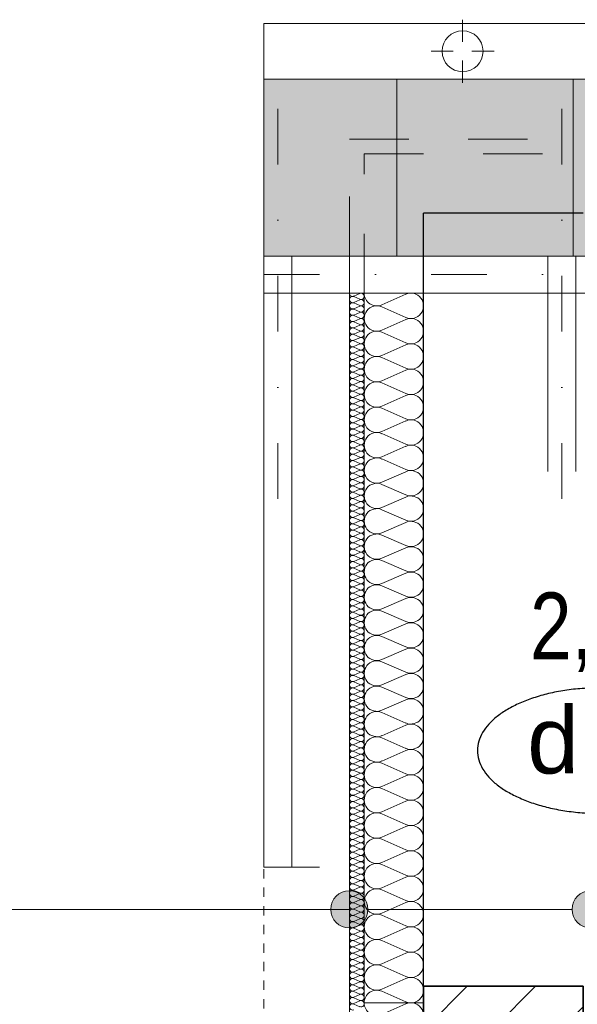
# Model space of a CAD drawing. Extents: x -440864 to -355682, y 13652 to 155872.
# Tile 150 of 179: x -431373 to -429871, y 103126 to 105776. Entities that reach past the tile are written whole.
import ezdxf
from ezdxf.lldxf.tags import DXFTag

# ---------------------------------------------------------------- set-up
doc = ezdxf.new("R2010")
doc.units = 0
doc.header["$MEASUREMENT"] = 0
for name, pattern in [('Dot & Dashed', [450, 150, -150, 0, -150]), ('Hidden Line', [50, 25, -25]), ('Przerywana', [320, 160, -160])]:
    doc.linetypes.add(name, pattern=pattern)
for name, color, linetype in [('#podkład', 252, 'Continuous'), ('Arch ocieplenie', 252, 'Continuous'), ('Arch opisy', 252, 'Continuous'), ('Arch zmurowania', 252, 'Continuous'), ('Inwent Izolacje', 252, 'Continuous'), ('IS_Grafika', 7, 'SOLID'), ('IS_Text_Armatury_Therm', 7, 'Continuous')]:
    doc.layers.add(name, color=color, linetype=linetype)
for name, color, linetype, lineweight in [('Arch dachowki_Nr_Pióra__81', 252, 'Continuous', 9), ('Arch ocieplenie_Nr_Pióra__9', 252, 'Continuous', 13), ('Arch opisy_Nr_Pióra__21', 252, 'Continuous', 9), ('Arch wykończenie_Nr_Pióra__3', 252, 'Continuous', 18), ('arch wypelnienia_Nr_Pióra__2', 252, 'Continuous', 13), ('Arch zmurowania_Nr_Pióra__21', 252, 'Continuous', 9), ('Arch zmurowania_Nr_Pióra__27', 252, 'Continuous', 35), ('INWENT DACH_Nr_Pióra__21', 252, 'Continuous', 9), ('Inwent Izolacje_Nr_Pióra__2', 252, 'Continuous', 13), ('INWENT KONST. DREWNIANA_Nr_Pióra__2', 252, 'Continuous', 13), ('INWENT KONST. DREWNIANA_Nr_Pióra__21', 252, 'Continuous', 9), ('INWENT RURY SPUSTOWE_Nr_Pióra__21', 252, 'Continuous', 9), ('INWENT.ŚCIANY_Nr_Pióra__1', 252, 'Continuous', 25), ('INWENT.ŚCIANY_Nr_Pióra__2', 252, 'Continuous', 13)]:
    doc.layers.add(name, color=color, linetype=linetype, lineweight=lineweight)
doc.styles.get("Standard").update_dxf_attribs({"font": 'arial.ttf', "width": 0.8, "bigfont": 'BIGFONT.SHX'})
tags = doc.linetypes.add('SOLID', pattern=[10, 10, 0]).pattern_tags.tags
tags[6:7] = [DXFTag(74, 4), DXFTag(75, 0), DXFTag(340, '0'), DXFTag(46, 0.0), DXFTag(50, 0.0), DXFTag(44, 0.0), DXFTag(45, 0.0)]
tags[4:5] = [DXFTag(74, 4), DXFTag(75, 0), DXFTag(340, '0'), DXFTag(46, 0.0), DXFTag(50, 0.0), DXFTag(44, 0.0), DXFTag(45, 0.0)]

# ---------------------------------------------------------------- blocks, each defined once
blk = doc.blocks.new('Izolacja cieplna 14_234', base_point=(-430484.9, 106877.6))
at = {"layer": 'Arch ocieplenie_Nr_Pióra__9', "linetype": 'Continuous'}
for p, q in [((-430456.9, 106876.9), (-430473, 106869.8)), ((-430473, 106868.4), (-430456.9, 106861.3)), ((-430456.9, 106859.9), (-430473, 106852.8)), ((-430473, 106851.4), (-430456.9, 106844.3)), ((-430456.9, 106842.9), (-430473, 106835.8)), ((-430473, 106834.4), (-430456.9, 106827.3)), ((-430456.9, 106825.9), (-430473, 106818.8)), ((-430473, 106817.4), (-430456.9, 106810.3)), ((-430456.9, 106808.9), (-430473, 106801.8)), ((-430473, 106800.4), (-430456.9, 106793.3)), ((-430456.9, 106791.9), (-430473, 106784.8)), ((-430473, 106783.4), (-430456.9, 106776.3)), ((-430456.9, 106774.9), (-430473, 106767.8)), ((-430473, 106766.4), (-430456.9, 106759.3)), ((-430456.9, 106757.9), (-430473, 106750.8)), ((-430473, 106749.4), (-430456.9, 106742.3)), ((-430456.9, 106740.9), (-430473, 106733.8)), ((-430473, 106732.4), (-430456.9, 106725.3)), ((-430456.9, 106723.9), (-430473, 106716.8)), ((-430473, 106715.4), (-430456.9, 106708.3)), ((-430456.9, 106706.9), (-430473, 106699.8)), ((-430473, 106698.4), (-430456.9, 106691.3)), ((-430456.9, 106689.9), (-430473, 106682.8)), ((-430473, 106681.4), (-430456.9, 106674.3)), ((-430456.9, 106672.9), (-430473, 106665.8)), ((-430473, 106664.4), (-430456.9, 106657.3)), ((-430456.9, 106655.9), (-430473, 106648.8)), ((-430473, 106647.4), (-430456.9, 106640.3)), ((-430456.9, 106638.9), (-430473, 106631.8)), ((-430473, 106630.4), (-430456.9, 106623.3)), ((-430456.9, 106621.9), (-430473, 106614.8)), ((-430473, 106613.4), (-430456.9, 106606.3)), ((-430456.9, 106604.9), (-430473, 106597.8)), ((-430473, 106596.4), (-430456.9, 106589.3)), ((-430456.9, 106587.9), (-430473, 106580.8)), ((-430473, 106579.4), (-430456.9, 106572.3)), ((-430456.9, 106570.9), (-430473, 106563.8)), ((-430473, 106562.4), (-430456.9, 106555.3)), ((-430456.9, 106553.9), (-430473, 106546.8)), ((-430473, 106545.4), (-430456.9, 106538.3)), ((-430456.9, 106536.9), (-430473, 106529.8)), ((-430473, 106528.4), (-430456.9, 106521.3)), ((-430456.9, 106519.9), (-430473, 106512.8)), ((-430473, 106511.4), (-430456.9, 106504.3)), ((-430456.9, 106502.9), (-430473, 106495.8)), ((-430473, 106494.4), (-430456.9, 106487.3)), ((-430456.9, 106485.9), (-430473, 106478.8)), ((-430473, 106477.4), (-430456.9, 106470.3)), ((-430456.9, 106468.9), (-430473, 106461.8)), ((-430473, 106460.4), (-430456.9, 106453.3)), ((-430456.9, 106451.9), (-430473, 106444.8)), ((-430473, 106443.4), (-430456.9, 106436.3)), ((-430456.9, 106434.9), (-430473, 106427.8)), ((-430473, 106426.4), (-430456.9, 106419.3)), ((-430456.9, 106417.9), (-430473, 106410.8)), ((-430473, 106409.4), (-430456.9, 106402.3)), ((-430456.9, 106400.9), (-430473, 106393.8)), ((-430473, 106392.4), (-430456.9, 106385.3)), ((-430456.9, 106383.9), (-430473, 106376.8)), ((-430473, 106375.4), (-430456.9, 106368.3)), ((-430456.9, 106366.9), (-430473, 106359.8)), ((-430473, 106358.4), (-430456.9, 106351.3)), ((-430456.9, 106349.9), (-430473, 106342.8)), ((-430473, 106341.4), (-430456.9, 106334.3)), ((-430456.9, 106332.9), (-430473, 106325.8)), ((-430473, 106324.4), (-430456.9, 106317.3)), ((-430456.9, 106315.9), (-430473, 106308.8)), ((-430473, 106307.4), (-430456.9, 106300.3)), ((-430456.9, 106298.9), (-430473, 106291.8)), ((-430473, 106290.4), (-430456.9, 106283.3)), ((-430456.9, 106281.9), (-430473, 106274.8)), ((-430473, 106273.4), (-430456.9, 106266.3)), ((-430456.9, 106264.9), (-430473, 106257.8)), ((-430473, 106256.4), (-430456.9, 106249.3)), ((-430456.9, 106247.9), (-430473, 106240.8)), ((-430473, 106239.4), (-430456.9, 106232.3)), ((-430456.9, 106230.9), (-430473, 106223.8)), ((-430473, 106222.4), (-430456.9, 106215.3)), ((-430456.9, 106213.9), (-430473, 106206.8)), ((-430473, 106205.4), (-430456.9, 106198.3)), ((-430456.9, 106196.9), (-430473, 106189.8)), ((-430473, 106188.4), (-430456.9, 106181.3)), ((-430456.9, 106179.9), (-430473, 106172.8)), ((-430473, 106171.4), (-430456.9, 106164.3)), ((-430456.9, 106162.9), (-430473, 106155.8)), ((-430473, 106154.4), (-430456.9, 106147.3)), ((-430456.9, 106145.9), (-430473, 106138.8)), ((-430473, 106137.4), (-430456.9, 106130.3)), ((-430456.9, 106128.9), (-430473, 106121.8)), ((-430473, 106120.4), (-430456.9, 106113.3)), ((-430456.9, 106111.9), (-430473, 106104.8)), ((-430473, 106103.4), (-430456.9, 106096.3)), ((-430456.9, 106094.9), (-430473, 106087.8)), ((-430473, 106086.4), (-430456.9, 106079.3)), ((-430456.9, 106077.9), (-430473, 106070.8)), ((-430473, 106069.4), (-430456.9, 106062.3)), ((-430456.9, 106060.9), (-430473, 106053.8)), ((-430473, 106052.4), (-430456.9, 106045.3)), ((-430456.9, 106043.9), (-430473, 106036.8)), ((-430473, 106035.4), (-430456.9, 106028.3)), ((-430456.9, 106026.9), (-430473, 106019.8)), ((-430473, 106018.4), (-430456.9, 106011.3)), ((-430456.9, 106009.9), (-430473, 106002.8)), ((-430473, 106001.4), (-430456.9, 105994.3)), ((-430456.9, 105992.9), (-430473, 105985.8)), ((-430473, 105984.4), (-430456.9, 105977.3)), ((-430456.9, 105975.9), (-430473, 105968.8)), ((-430473, 105967.4), (-430456.9, 105960.3)), ((-430456.9, 105958.9), (-430473, 105951.8)), ((-430473, 105950.4), (-430456.9, 105943.3)), ((-430456.9, 105941.9), (-430473, 105934.8)), ((-430473, 105933.4), (-430456.9, 105926.3)), ((-430456.9, 105924.9), (-430473, 105917.8)), ((-430473, 105916.4), (-430456.9, 105909.3)), ((-430456.9, 105907.9), (-430473, 105900.8)), ((-430473, 105899.4), (-430456.9, 105892.3)), ((-430456.9, 105890.9), (-430473, 105883.8)), ((-430473, 105882.4), (-430456.9, 105875.3)), ((-430456.9, 105873.9), (-430473, 105866.8)), ((-430473, 105865.4), (-430456.9, 105858.3)), ((-430456.9, 105856.9), (-430473, 105849.8)), ((-430473, 105848.4), (-430456.9, 105841.3)), ((-430456.9, 105839.9), (-430473, 105832.8)), ((-430473, 105831.4), (-430456.9, 105824.3)), ((-430456.9, 105822.9), (-430473, 105815.8)), ((-430473, 105814.4), (-430456.9, 105807.3)), ((-430456.9, 105805.9), (-430473, 105798.8)), ((-430473, 105797.4), (-430456.9, 105790.3)), ((-430456.9, 105788.9), (-430473, 105781.8)), ((-430473, 105780.4), (-430456.9, 105773.3)), ((-430456.9, 105771.9), (-430473, 105764.8)), ((-430473, 105763.4), (-430456.9, 105756.3)), ((-430456.9, 105754.9), (-430473, 105747.8)), ((-430473, 105746.4), (-430456.9, 105739.3)), ((-430456.9, 105737.9), (-430473, 105730.8)), ((-430473, 105729.4), (-430456.9, 105722.3)), ((-430456.9, 105720.9), (-430473, 105713.8)), ((-430473, 105712.4), (-430456.9, 105705.3)), ((-430456.9, 105703.9), (-430473, 105696.8)), ((-430473, 105695.4), (-430456.9, 105688.3)), ((-430456.9, 105686.9), (-430473, 105679.8)), ((-430473, 105678.4), (-430456.9, 105671.3)), ((-430456.9, 105669.9), (-430473, 105662.8)), ((-430473, 105661.4), (-430456.9, 105654.3)), ((-430456.9, 105652.9), (-430473, 105645.8)), ((-430473, 105644.4), (-430456.9, 105637.3)), ((-430456.9, 105635.9), (-430473, 105628.8)), ((-430473, 105627.4), (-430456.9, 105620.3)), ((-430456.9, 105618.9), (-430473, 105611.8)), ((-430473, 105610.4), (-430456.9, 105603.3)), ((-430456.9, 105601.9), (-430473, 105594.8)), ((-430473, 105593.4), (-430456.9, 105586.3)), ((-430456.9, 105584.9), (-430473, 105577.8)), ((-430473, 105576.4), (-430456.9, 105569.3)), ((-430456.9, 105567.9), (-430473, 105560.8)), ((-430473, 105559.4), (-430456.9, 105552.3)), ((-430456.9, 105550.9), (-430473, 105543.8)), ((-430473, 105542.4), (-430456.9, 105535.3)), ((-430456.9, 105533.9), (-430473, 105526.8)), ((-430473, 105525.4), (-430456.9, 105518.3)), ((-430456.9, 105516.9), (-430473, 105509.8)), ((-430473, 105508.4), (-430456.9, 105501.3)), ((-430456.9, 105499.9), (-430473, 105492.8)), ((-430473, 105491.4), (-430456.9, 105484.3)), ((-430456.9, 105482.9), (-430473, 105475.8)), ((-430473, 105474.4), (-430456.9, 105467.3)), ((-430456.9, 105465.9), (-430473, 105458.8)), ((-430473, 105457.4), (-430456.9, 105450.3)), ((-430456.9, 105448.9), (-430473, 105441.8)), ((-430473, 105440.4), (-430456.9, 105433.3)), ((-430456.9, 105431.9), (-430473, 105424.8)), ((-430473, 105423.4), (-430456.9, 105416.3)), ((-430456.9, 105414.9), (-430473, 105407.8)), ((-430473, 105406.4), (-430456.9, 105399.3)), ((-430456.9, 105397.9), (-430473, 105390.8)), ((-430473, 105389.4), (-430456.9, 105382.3)), ((-430456.9, 105380.9), (-430473, 105373.8)), ((-430473, 105372.4), (-430456.9, 105365.3)), ((-430456.9, 105363.9), (-430473, 105356.8)), ((-430473, 105355.4), (-430456.9, 105348.3)), ((-430456.9, 105346.9), (-430473, 105339.8)), ((-430473, 105338.4), (-430456.9, 105331.3)), ((-430456.9, 105329.9), (-430473, 105322.8)), ((-430473, 105321.4), (-430456.9, 105314.3)), ((-430456.9, 105312.9), (-430473, 105305.8)), ((-430473, 105304.4), (-430456.9, 105297.3)), ((-430456.9, 105295.9), (-430473, 105288.8)), ((-430473, 105287.4), (-430456.9, 105280.3)), ((-430456.9, 105278.9), (-430473, 105271.8)), ((-430473, 105270.4), (-430456.9, 105263.3)), ((-430456.9, 105261.9), (-430473, 105254.8)), ((-430473, 105253.4), (-430456.9, 105246.3)), ((-430456.9, 105244.9), (-430473, 105237.8)), ((-430473, 105236.4), (-430456.9, 105229.3)), ((-430456.9, 105227.9), (-430473, 105220.8)), ((-430473, 105219.4), (-430456.9, 105212.3)), ((-430456.9, 105210.9), (-430473, 105203.8)), ((-430473, 105202.4), (-430456.9, 105195.3)), ((-430456.9, 105193.9), (-430473, 105186.8)), ((-430473, 105185.4), (-430456.9, 105178.3)), ((-430456.9, 105176.9), (-430473, 105169.8)), ((-430473, 105168.4), (-430456.9, 105161.3)), ((-430456.9, 105159.9), (-430473, 105152.8)), ((-430473, 105151.4), (-430456.9, 105144.3)), ((-430456.9, 105142.9), (-430473, 105135.8)), ((-430473, 105134.4), (-430456.9, 105127.3)), ((-430456.9, 105125.9), (-430473, 105118.8)), ((-430473, 105117.4), (-430456.9, 105110.3)), ((-430456.9, 105108.9), (-430473, 105101.8)), ((-430473, 105100.4), (-430456.9, 105093.3)), ((-430456.9, 105091.9), (-430473, 105084.8)), ((-430473, 105083.4), (-430456.9, 105076.3)), ((-430456.9, 105074.9), (-430473, 105067.8)), ((-430473, 105066.4), (-430456.9, 105059.3)), ((-430456.9, 105057.9), (-430473, 105050.8)), ((-430473, 105049.4), (-430456.9, 105042.3)), ((-430456.9, 105040.9), (-430473, 105033.8)), ((-430473, 105032.4), (-430456.9, 105025.3)), ((-430456.9, 105023.9), (-430473, 105016.8)), ((-430473, 105015.4), (-430456.9, 105008.3)), ((-430456.9, 105006.9), (-430473, 104999.8)), ((-430473, 104998.4), (-430456.9, 104991.3)), ((-430456.9, 104989.9), (-430473, 104982.8)), ((-430473, 104981.4), (-430456.9, 104974.3)), ((-430456.9, 104972.9), (-430473, 104965.8)), ((-430473, 104964.4), (-430456.9, 104957.3))]:
    blk.add_line(p, q, dxfattribs=at)
for centre, start_param, end_param in [((-430476.4, 106860.6), 1.158004, 5.125183), ((-430476.4, 106843.6), 1.158004, 5.125183), ((-430476.4, 106877.6), 3.141593, 5.125182), ((-430453.5, 106869.1), 4.299595, 8.266775), ((-430453.5, 106852.1), 4.299595, 8.266775), ((-430476.4, 106826.6), 1.158004, 5.125183), ((-430453.5, 106835.1), 4.299595, 8.266775), ((-430453.5, 106818.1), 4.299595, 8.266775), ((-430476.4, 106809.6), 1.158004, 5.125183), ((-430476.4, 106792.6), 1.158004, 5.125183), ((-430453.5, 106801.1), 4.299595, 8.266775), ((-430476.4, 106775.6), 1.158004, 5.125183), ((-430453.5, 106784.1), 4.299595, 8.266775), ((-430453.5, 106767.1), 4.299595, 8.266775), ((-430476.4, 106758.6), 1.158004, 5.125183), ((-430476.4, 106741.6), 1.158004, 5.125183), ((-430453.5, 106750.1), 4.299595, 8.266775), ((-430476.4, 106724.6), 1.158004, 5.125183), ((-430453.5, 106733.1), 4.299595, 8.266775), ((-430453.5, 106716.1), 4.299595, 8.266775), ((-430476.4, 106707.6), 1.158004, 5.125183), ((-430476.4, 106690.6), 1.158004, 5.125183), ((-430453.5, 106699.1), 4.299595, 8.266775), ((-430476.4, 106673.6), 1.158004, 5.125183), ((-430453.5, 106682.1), 4.299595, 8.266775), ((-430453.5, 106665.1), 4.299595, 8.266775), ((-430476.4, 106656.6), 1.158004, 5.125183), ((-430476.4, 106639.6), 1.158004, 5.125183), ((-430453.5, 106648.1), 4.299595, 8.266775), ((-430453.5, 106631.1), 4.299595, 8.266775), ((-430476.4, 106622.6), 1.158004, 5.125183), ((-430476.4, 106605.6), 1.158004, 5.125183), ((-430453.5, 106614.1), 4.299595, 8.266775), ((-430476.4, 106588.6), 1.158004, 5.125183), ((-430453.5, 106597.1), 4.299595, 8.266775), ((-430453.5, 106580.1), 4.299595, 8.266775), ((-430476.4, 106571.6), 1.158004, 5.125183), ((-430476.4, 106554.6), 1.158004, 5.125183), ((-430453.5, 106563.1), 4.299595, 8.266775), ((-430476.4, 106537.6), 1.158004, 5.125183), ((-430453.5, 106546.1), 4.299595, 8.266775), ((-430453.5, 106529.1), 4.299595, 8.266775), ((-430476.4, 106520.6), 1.158004, 5.125183), ((-430476.4, 106503.6), 1.158004, 5.125183), ((-430453.5, 106512.1), 4.299595, 8.266775), ((-430476.4, 106486.6), 1.158004, 5.125183), ((-430453.5, 106495.1), 4.299595, 8.266775), ((-430453.5, 106478.1), 4.299595, 8.266775), ((-430476.4, 106469.6), 1.158004, 5.125183), ((-430476.4, 106452.6), 1.158004, 5.125183), ((-430453.5, 106461.1), 4.299595, 8.266775), ((-430476.4, 106435.6), 1.158004, 5.125183), ((-430453.5, 106444.1), 4.299595, 8.266775), ((-430453.5, 106427.1), 4.299595, 8.266775), ((-430476.4, 106418.6), 1.158004, 5.125183), ((-430476.4, 106401.6), 1.158004, 5.125183), ((-430453.5, 106410.1), 4.299595, 8.266775), ((-430453.5, 106393.1), 4.299595, 8.266775), ((-430476.4, 106384.6), 1.158004, 5.125183), ((-430476.4, 106367.6), 1.158004, 5.125183), ((-430453.5, 106376.1), 4.299595, 8.266775), ((-430476.4, 106350.6), 1.158004, 5.125183), ((-430453.5, 106359.1), 4.299595, 8.266775), ((-430453.5, 106342.1), 4.299595, 8.266775), ((-430476.4, 106333.6), 1.158004, 5.125183), ((-430476.4, 106316.6), 1.158004, 5.125183), ((-430453.5, 106325.1), 4.299595, 8.266775), ((-430476.4, 106299.6), 1.158004, 5.125183), ((-430453.5, 106308.1), 4.299595, 8.266775), ((-430453.5, 106291.1), 4.299595, 8.266775), ((-430476.4, 106282.6), 1.158004, 5.125183), ((-430476.4, 106265.6), 1.158004, 5.125183), ((-430453.5, 106274.1), 4.299595, 8.266775), ((-430476.4, 106248.6), 1.158004, 5.125183), ((-430453.5, 106257.1), 4.299595, 8.266775), ((-430453.5, 106240.1), 4.299595, 8.266775), ((-430476.4, 106231.6), 1.158004, 5.125183), ((-430476.4, 106214.6), 1.158004, 5.125183), ((-430453.5, 106223.1), 4.299595, 8.266775), ((-430476.4, 106197.6), 1.158004, 5.125183), ((-430476.4, 106180.6), 1.158004, 5.125183), ((-430453.5, 106206.1), 4.299595, 8.266775), ((-430453.5, 106189.1), 4.299595, 8.266775), ((-430476.4, 106163.6), 1.158004, 5.125183), ((-430453.5, 106172.1), 4.299595, 8.266775), ((-430453.5, 106155.1), 4.299595, 8.266775), ((-430476.4, 106146.6), 1.158004, 5.125183), ((-430476.4, 106129.6), 1.158004, 5.125183), ((-430453.5, 106138.1), 4.299595, 8.266775), ((-430476.4, 106112.6), 1.158004, 5.125183), ((-430453.5, 106121.1), 4.299595, 8.266775), ((-430453.5, 106104.1), 4.299595, 8.266775), ((-430476.4, 106095.6), 1.158004, 5.125183), ((-430476.4, 106078.6), 1.158004, 5.125183), ((-430453.5, 106087.1), 4.299595, 8.266775), ((-430476.4, 106061.6), 1.158004, 5.125183), ((-430453.5, 106070.1), 4.299595, 8.266775), ((-430453.5, 106053.1), 4.299595, 8.266775), ((-430476.4, 106044.6), 1.158004, 5.125183), ((-430476.4, 106027.6), 1.158004, 5.125183), ((-430453.5, 106036.1), 4.299595, 8.266775), ((-430476.4, 106010.6), 1.158004, 5.125183), ((-430453.5, 106019.1), 4.299595, 8.266775), ((-430453.5, 106002.1), 4.299595, 8.266775), ((-430476.4, 105993.6), 1.158004, 5.125183), ((-430476.4, 105976.6), 1.158004, 5.125183), ((-430453.5, 105985.1), 4.299595, 8.266775), ((-430476.4, 105959.6), 1.158004, 5.125183), ((-430476.4, 105942.6), 1.158004, 5.125183), ((-430453.5, 105968.1), 4.299595, 8.266775), ((-430453.5, 105951.1), 4.299595, 8.266775), ((-430476.4, 105925.6), 1.158004, 5.125183), ((-430453.5, 105934.1), 4.299595, 8.266775), ((-430453.5, 105917.1), 4.299595, 8.266775), ((-430476.4, 105908.6), 1.158004, 5.125183), ((-430476.4, 105891.6), 1.158004, 5.125183), ((-430453.5, 105900.1), 4.299595, 8.266775), ((-430476.4, 105874.6), 1.158004, 5.125183), ((-430453.5, 105883.1), 4.299595, 8.266775), ((-430453.5, 105866.1), 4.299595, 8.266775), ((-430476.4, 105857.6), 1.158004, 5.125183), ((-430476.4, 105840.6), 1.158004, 5.125183), ((-430453.5, 105849.1), 4.299595, 8.266775), ((-430476.4, 105823.6), 1.158004, 5.125183), ((-430453.5, 105832.1), 4.299595, 8.266775), ((-430453.5, 105815.1), 4.299595, 8.266775), ((-430476.4, 105806.6), 1.158004, 5.125183), ((-430476.4, 105789.6), 1.158004, 5.125183), ((-430453.5, 105798.1), 4.299595, 8.266775), ((-430476.4, 105772.6), 1.158004, 5.125183), ((-430453.5, 105781.1), 4.299595, 8.266775), ((-430453.5, 105764.1), 4.299595, 8.266775), ((-430476.4, 105755.6), 1.158004, 5.125183), ((-430476.4, 105738.6), 1.158004, 5.125183), ((-430453.5, 105747.1), 4.299595, 8.266775), ((-430453.5, 105730.1), 4.299595, 8.266775), ((-430476.4, 105721.6), 1.158004, 5.125183), ((-430476.4, 105704.6), 1.158004, 5.125183), ((-430453.5, 105713.1), 4.299595, 8.266775), ((-430476.4, 105687.6), 1.158004, 5.125183), ((-430453.5, 105696.1), 4.299595, 8.266775), ((-430453.5, 105679.1), 4.299595, 8.266775), ((-430476.4, 105670.6), 1.158004, 5.125183), ((-430476.4, 105653.6), 1.158004, 5.125183), ((-430453.5, 105662.1), 4.299595, 8.266775), ((-430476.4, 105636.6), 1.158004, 5.125183), ((-430453.5, 105645.1), 4.299595, 8.266775), ((-430453.5, 105628.1), 4.299595, 8.266775), ((-430476.4, 105619.6), 1.158004, 5.125183), ((-430476.4, 105602.6), 1.158004, 5.125183), ((-430453.5, 105611.1), 4.299595, 8.266775), ((-430476.4, 105585.6), 1.158004, 5.125183), ((-430453.5, 105594.1), 4.299595, 8.266775), ((-430453.5, 105577.1), 4.299595, 8.266775), ((-430476.4, 105568.6), 1.158004, 5.125183), ((-430476.4, 105551.6), 1.158004, 5.125183), ((-430453.5, 105560.1), 4.299595, 8.266775), ((-430476.4, 105534.6), 1.158004, 5.125183), ((-430453.5, 105543.1), 4.299595, 8.266775), ((-430453.5, 105526.1), 4.299595, 8.266775), ((-430476.4, 105517.6), 1.158004, 5.125183), ((-430476.4, 105500.6), 1.158004, 5.125183), ((-430453.5, 105509.1), 4.299595, 8.266775), ((-430453.5, 105492.1), 4.299595, 8.266775), ((-430476.4, 105483.6), 1.158004, 5.125183), ((-430476.4, 105466.6), 1.158004, 5.125183), ((-430453.5, 105475.1), 4.299595, 8.266775), ((-430476.4, 105449.6), 1.158004, 5.125183), ((-430453.5, 105458.1), 4.299595, 8.266775), ((-430453.5, 105441.1), 4.299595, 8.266775), ((-430476.4, 105432.6), 1.158004, 5.125183), ((-430476.4, 105415.6), 1.158004, 5.125183), ((-430453.5, 105424.1), 4.299595, 8.266775), ((-430476.4, 105398.6), 1.158004, 5.125183), ((-430453.5, 105407.1), 4.299595, 8.266775), ((-430453.5, 105390.1), 4.299595, 8.266775), ((-430476.4, 105381.6), 1.158004, 5.125183), ((-430476.4, 105364.6), 1.158004, 5.125183), ((-430453.5, 105373.1), 4.299595, 8.266775), ((-430476.4, 105347.6), 1.158004, 5.125183), ((-430453.5, 105356.1), 4.299595, 8.266775), ((-430453.5, 105339.1), 4.299595, 8.266775), ((-430476.4, 105330.6), 1.158004, 5.125183), ((-430476.4, 105313.6), 1.158004, 5.125183), ((-430453.5, 105322.1), 4.299595, 8.266775), ((-430476.4, 105296.6), 1.158004, 5.125183), ((-430476.4, 105279.6), 1.158004, 5.125183), ((-430453.5, 105305.1), 4.299595, 8.266775), ((-430453.5, 105288.1), 4.299595, 8.266775), ((-430476.4, 105262.6), 1.158004, 5.125183), ((-430453.5, 105271.1), 4.299595, 8.266775), ((-430453.5, 105254.1), 4.299595, 8.266775), ((-430476.4, 105245.6), 1.158004, 5.125183), ((-430476.4, 105228.6), 1.158004, 5.125183), ((-430453.5, 105237.1), 4.299595, 8.266775), ((-430476.4, 105211.6), 1.158004, 5.125183), ((-430453.5, 105220.1), 4.299595, 8.266775), ((-430453.5, 105203.1), 4.299595, 8.266775), ((-430476.4, 105194.6), 1.158004, 5.125183), ((-430476.4, 105177.6), 1.158004, 5.125183), ((-430453.5, 105186.1), 4.299595, 8.266775), ((-430476.4, 105160.6), 1.158004, 5.125183), ((-430453.5, 105169.1), 4.299595, 8.266775), ((-430453.5, 105152.1), 4.299595, 8.266775), ((-430476.4, 105143.6), 1.158004, 5.125183), ((-430476.4, 105126.6), 1.158004, 5.125183), ((-430453.5, 105135.1), 4.299595, 8.266775), ((-430476.4, 105109.6), 1.158004, 5.125183), ((-430453.5, 105118.1), 4.299595, 8.266775), ((-430453.5, 105101.1), 4.299595, 8.266775), ((-430476.4, 105092.6), 1.158004, 5.125183), ((-430476.4, 105075.6), 1.158004, 5.125183), ((-430453.5, 105084.1), 4.299595, 8.266775), ((-430476.4, 105058.6), 1.158004, 5.125183), ((-430476.4, 105041.6), 1.158004, 5.125183), ((-430453.5, 105067.1), 4.299595, 8.266775), ((-430453.5, 105050.1), 4.299595, 8.266775), ((-430476.4, 105024.6), 1.158004, 5.125183), ((-430453.5, 105033.1), 4.299595, 8.266775), ((-430453.5, 105016.1), 4.299595, 8.266775), ((-430476.4, 105007.6), 1.158004, 5.125183), ((-430476.4, 104990.6), 1.158004, 5.125183), ((-430453.5, 104999.1), 4.299595, 8.266775), ((-430476.4, 104973.6), 1.158004, 5.125183), ((-430453.5, 104982.1), 4.299595, 8.266775), ((-430453.5, 104965.1), 4.299595, 8.266775), ((-430476.4, 104956.6), 1.158004, 5.125183)]:
    blk.add_ellipse(centre, major_axis=(8.51, 0), ratio=0.999163, start_param=start_param, end_param=end_param, dxfattribs=at)
blk = doc.blocks.new('Izolacja cieplna 14_235', base_point=(-430444.9, 104967.6))
at = {"layer": 'Arch ocieplenie_Nr_Pióra__9', "linetype": 'Continuous'}
for p, q in [((-430332.6, 104964.7), (-430397.3, 104936)), ((-430397.3, 104930.2), (-430332.6, 104901.4)), ((-430332.6, 104895.6), (-430397.3, 104866.9)), ((-430397.3, 104861.1), (-430332.6, 104832.3)), ((-430332.6, 104826.5), (-430397.3, 104797.8)), ((-430397.3, 104792), (-430332.6, 104763.2)), ((-430332.6, 104757.4), (-430397.3, 104728.7)), ((-430397.3, 104722.9), (-430332.6, 104694.2)), ((-430332.6, 104688.3), (-430397.3, 104659.6)), ((-430397.3, 104653.8), (-430332.6, 104625.1)), ((-430332.6, 104619.3), (-430397.3, 104590.5)), ((-430397.3, 104584.7), (-430332.6, 104556)), ((-430332.6, 104550.2), (-430397.3, 104521.4)), ((-430397.3, 104515.6), (-430332.6, 104486.9)), ((-430332.6, 104481.1), (-430397.3, 104452.3)), ((-430397.3, 104446.5), (-430332.6, 104417.8)), ((-430332.6, 104412), (-430397.3, 104383.2)), ((-430397.3, 104377.4), (-430332.6, 104348.7)), ((-430332.6, 104342.9), (-430397.3, 104314.1)), ((-430397.3, 104308.3), (-430332.6, 104279.6)), ((-430332.6, 104273.8), (-430397.3, 104245.1)), ((-430397.3, 104239.3), (-430332.6, 104210.5))]:
    blk.add_line(p, q, dxfattribs=at)
for centre, start_param, end_param in [((-430319, 104933.1), 5.870392, 9.837571), ((-430410.9, 104967.6), 4.712389, 6.695979), ((-430410.9, 104898.5), 2.7288, 6.695979), ((-430319, 104864), 5.870392, 9.837571), ((-430410.9, 104829.4), 2.7288, 6.695979), ((-430319, 104794.9), 5.870392, 9.837571), ((-430410.9, 104760.3), 2.7288, 6.695979), ((-430319, 104725.8), 5.870392, 9.837571), ((-430410.9, 104691.2), 2.7288, 6.695979), ((-430319, 104656.7), 5.870392, 9.837571), ((-430410.9, 104622.2), 2.7288, 6.695979), ((-430319, 104587.6), 5.870392, 9.837571), ((-430410.9, 104553.1), 2.7288, 6.695979), ((-430319, 104518.5), 5.870392, 9.837571), ((-430410.9, 104484), 2.7288, 6.695979), ((-430319, 104449.4), 5.870392, 9.837571), ((-430410.9, 104414.9), 2.7288, 6.695979), ((-430319, 104380.3), 5.870392, 9.837571), ((-430410.9, 104345.8), 2.7288, 6.695979), ((-430319, 104311.2), 5.870392, 9.837571), ((-430410.9, 104276.7), 2.7288, 6.695979), ((-430319, 104242.2), 5.870392, 9.837571), ((-430410.9, 104207.6), 2.7288, 4.712389)]:
    blk.add_ellipse(centre, major_axis=(0, -34.5), ratio=0.985044, start_param=start_param, end_param=end_param, dxfattribs=at)
blk = doc.blocks.new('Ściana_15', base_point=(-429854.9, 105012.6))
at = {"layer": 'Arch zmurowania_Nr_Pióra__21', "linetype": 'Continuous'}
h = blk.add_hatch(dxfattribs=at)
h.set_pattern_fill('Common_Brick', color=256, style=0, pattern_type=2)
h.set_pattern_definition([(45, (0, 0), (-91.92388, 91.92388), [])])
h.paths.add_polyline_path([(-430284.9, 105012.6), (-430284.9, 104152.6), (-429854.9, 104152.6), (-429854.9, 105012.6)], flags=0)
at = {"layer": 'Arch zmurowania_Nr_Pióra__27', "linetype": 'Continuous'}
for p, q in [((-430284.9, 105012.6), (-430284.9, 104152.6)), ((-429854.9, 105012.6), (-430284.9, 105012.6)), ((-429854.9, 104152.6), (-429854.9, 105012.6)), ((-430284.9, 104152.6), (-429854.9, 104152.6))]:
    blk.add_line(p, q, dxfattribs=at)
blk = doc.blocks.new('Izolacja cieplna 14_347', base_point=(-430444.9, 104967.6))
at = {"layer": 'Inwent Izolacje_Nr_Pióra__2', "linetype": 'Continuous'}
for p, q in [((-430397.3, 106846.4), (-430332.6, 106874.7)), ((-430332.6, 106812.3), (-430397.3, 106840.6)), ((-430397.3, 106778.2), (-430332.6, 106806.5)), ((-430332.6, 106744), (-430397.3, 106772.4)), ((-430397.3, 106709.9), (-430332.6, 106738.3)), ((-430332.6, 106675.8), (-430397.3, 106704.2)), ((-430397.3, 106641.7), (-430332.6, 106670.1)), ((-430332.6, 106607.6), (-430397.3, 106636)), ((-430397.3, 106573.5), (-430332.6, 106601.9)), ((-430332.6, 106539.4), (-430397.3, 106567.8)), ((-430397.3, 106505.3), (-430332.6, 106533.7)), ((-430332.6, 106471.2), (-430397.3, 106499.6)), ((-430397.3, 106437.1), (-430332.6, 106465.5)), ((-430332.6, 106403), (-430397.3, 106431.4)), ((-430397.3, 106368.9), (-430332.6, 106397.2)), ((-430332.6, 106334.8), (-430397.3, 106363.1)), ((-430397.3, 106300.7), (-430332.6, 106329)), ((-430332.6, 106266.5), (-430397.3, 106294.9)), ((-430397.3, 106232.4), (-430332.6, 106260.8)), ((-430332.6, 106198.3), (-430397.3, 106226.7)), ((-430397.3, 106164.2), (-430332.6, 106192.6)), ((-430332.6, 106130.1), (-430397.3, 106158.5)), ((-430397.3, 106096), (-430332.6, 106124.4)), ((-430332.6, 106061.9), (-430397.3, 106090.3)), ((-430397.3, 106027.8), (-430332.6, 106056.2)), ((-430332.6, 105993.7), (-430397.3, 106022.1)), ((-430397.3, 105959.6), (-430332.6, 105988)), ((-430332.6, 105925.5), (-430397.3, 105953.9)), ((-430397.3, 105891.4), (-430332.6, 105919.7)), ((-430332.6, 105857.3), (-430397.3, 105885.6)), ((-430397.3, 105823.2), (-430332.6, 105851.5)), ((-430332.6, 105789), (-430397.3, 105817.4)), ((-430397.3, 105754.9), (-430332.6, 105783.3)), ((-430332.6, 105720.8), (-430397.3, 105749.2)), ((-430397.3, 105686.7), (-430332.6, 105715.1)), ((-430332.6, 105652.6), (-430397.3, 105681)), ((-430397.3, 105618.5), (-430332.6, 105646.9)), ((-430332.6, 105584.4), (-430397.3, 105612.8)), ((-430397.3, 105550.3), (-430332.6, 105578.7)), ((-430332.6, 105516.2), (-430397.3, 105544.6)), ((-430397.3, 105482.1), (-430332.6, 105510.5)), ((-430332.6, 105448), (-430397.3, 105476.4)), ((-430397.3, 105413.9), (-430332.6, 105442.2)), ((-430332.6, 105379.8), (-430397.3, 105408.1)), ((-430397.3, 105345.7), (-430332.6, 105374)), ((-430332.6, 105311.5), (-430397.3, 105339.9)), ((-430397.3, 105277.4), (-430332.6, 105305.8)), ((-430332.6, 105243.3), (-430397.3, 105271.7)), ((-430397.3, 105209.2), (-430332.6, 105237.6)), ((-430332.6, 105175.1), (-430397.3, 105203.5)), ((-430397.3, 105141), (-430332.6, 105169.4)), ((-430332.6, 105106.9), (-430397.3, 105135.3)), ((-430397.3, 105072.8), (-430332.6, 105101.2)), ((-430332.6, 105038.7), (-430397.3, 105067.1)), ((-430397.3, 105004.6), (-430332.6, 105033)), ((-430332.6, 104970.5), (-430397.3, 104998.9))]:
    blk.add_line(p, q, dxfattribs=at)
for centre, start_param, end_param in [((-430319, 106843.5), 2.728799, 6.695979), ((-430410.9, 106877.6), 1.570796, 3.554385), ((-430410.9, 106809.4), 5.870392, 9.837571), ((-430319, 106775.3), 2.728799, 6.695979), ((-430410.9, 106741.2), 5.870392, 9.837571), ((-430319, 106707.1), 2.728799, 6.695979), ((-430410.9, 106673), 5.870392, 9.837571), ((-430319, 106638.9), 2.728799, 6.695979), ((-430410.9, 106604.8), 5.870392, 9.837571), ((-430319, 106570.6), 2.728799, 6.695979), ((-430410.9, 106536.5), 5.870392, 9.837571), ((-430319, 106502.4), 2.728799, 6.695979), ((-430410.9, 106468.3), 5.870392, 9.837571), ((-430319, 106434.2), 2.728799, 6.695979), ((-430410.9, 106400.1), 5.870392, 9.837571), ((-430319, 106366), 2.728799, 6.695979), ((-430410.9, 106331.9), 5.870392, 9.837571), ((-430319, 106297.8), 2.728799, 6.695979), ((-430410.9, 106263.7), 5.870392, 9.837571), ((-430319, 106229.6), 2.728799, 6.695979), ((-430410.9, 106195.5), 5.870392, 9.837571), ((-430319, 106161.4), 2.728799, 6.695979), ((-430410.9, 106127.3), 5.870392, 9.837571), ((-430319, 106093.1), 2.728799, 6.695979), ((-430410.9, 106059), 5.870392, 9.837571), ((-430319, 106024.9), 2.728799, 6.695979), ((-430410.9, 105990.8), 5.870392, 9.837571), ((-430319, 105956.7), 2.728799, 6.695979), ((-430410.9, 105922.6), 5.870392, 9.837571), ((-430319, 105888.5), 2.728799, 6.695979), ((-430410.9, 105854.4), 5.870392, 9.837571), ((-430319, 105820.3), 2.728799, 6.695979), ((-430410.9, 105786.2), 5.870392, 9.837571), ((-430319, 105752.1), 2.728799, 6.695979), ((-430410.9, 105718), 5.870392, 9.837571), ((-430319, 105683.9), 2.728799, 6.695979), ((-430410.9, 105649.8), 5.870392, 9.837571), ((-430319, 105615.6), 2.728799, 6.695979), ((-430410.9, 105581.5), 5.870392, 9.837571), ((-430319, 105547.4), 2.728799, 6.695979), ((-430410.9, 105513.3), 5.870392, 9.837571), ((-430319, 105479.2), 2.728799, 6.695979), ((-430410.9, 105445.1), 5.870392, 9.837571), ((-430319, 105411), 2.728799, 6.695979), ((-430410.9, 105376.9), 5.870392, 9.837571), ((-430319, 105342.8), 2.728799, 6.695979), ((-430410.9, 105308.7), 5.870392, 9.837571), ((-430319, 105274.6), 2.728799, 6.695979), ((-430410.9, 105240.5), 5.870392, 9.837571), ((-430319, 105206.4), 2.728799, 6.695979), ((-430410.9, 105172.3), 5.870392, 9.837571), ((-430319, 105138.1), 2.728799, 6.695979), ((-430410.9, 105104), 5.870392, 9.837571), ((-430319, 105069.9), 2.728799, 6.695979), ((-430410.9, 105035.8), 5.870392, 9.837571), ((-430319, 105001.7), 2.728799, 6.695979), ((-430410.9, 104967.6), 5.870392, 7.853982)]:
    blk.add_ellipse(centre, major_axis=(0, 34.1), ratio=0.997694, start_param=start_param, end_param=end_param, dxfattribs=at)
blk = doc.blocks.new('Linia_168', base_point=(-430484.9, 105219.3))
at = {"layer": 'Arch opisy_Nr_Pióra__21', "linetype": 'Continuous'}
blk.add_line((-430484.9, 105219.3), (-432564.7, 105219.3), dxfattribs=at)
blk = doc.blocks.new('Linia_169', base_point=(-429834.9, 105219.3))
at = {"layer": 'Arch opisy_Nr_Pióra__21', "linetype": 'Continuous'}
for points in [[(-430434.9, 105219.3), (-430438.8, 105238.4), (-430449.6, 105254.6), (-430465.8, 105265.5), (-430484.9, 105269.3), (-430504.1, 105265.5), (-430520.3, 105254.6), (-430531.1, 105238.4), (-430534.9, 105219.3), (-430531.1, 105200.2), (-430520.3, 105183.9), (-430504.1, 105173.1), (-430484.9, 105169.3), (-430465.8, 105173.1), (-430449.6, 105183.9), (-430438.8, 105200.2)], [(-429784.9, 105219.3), (-429788.8, 105238.4), (-429799.6, 105254.6), (-429815.8, 105265.5), (-429834.9, 105269.3), (-429854.1, 105265.5), (-429870.3, 105254.6), (-429881.1, 105238.4), (-429884.9, 105219.3), (-429881.1, 105200.2), (-429870.3, 105183.9), (-429854.1, 105173.1), (-429834.9, 105169.3), (-429815.8, 105173.1), (-429799.6, 105183.9), (-429788.8, 105200.2)]]:
    blk.add_hatch(color=256, dxfattribs=at).paths.add_polyline_path(points, flags=0)
blk.add_line((-429884.9, 105219.3), (-430434.9, 105219.3), dxfattribs=at)
for centre in [(-430484.9, 105219.3), (-429834.9, 105219.3)]:
    blk.add_circle(centre, 50, dxfattribs=at)
blk = doc.blocks.new('poddasze')
at = {"layer": 'arch wypelnienia_Nr_Pióra__2', "linetype": 'Continuous', "lineweight": 0}
blk.add_hatch(color=252, dxfattribs=at).paths.add_polyline_path([(-414324.9, 91140.1), (-430714.9, 91140.1), (-430714.9, 91616.3), (-414324.9, 91616.3)], flags=0)
at = {"layer": 'Arch dachowki_Nr_Pióra__81', "color": 252, "linetype": 'Continuous'}
for p, q in [((-430357.4, 91140.1), (-430357.4, 91616.3)), ((-429882.4, 91140.1), (-429882.4, 91616.3))]:
    blk.add_line(p, q, dxfattribs=at)
at = {"layer": 'Arch wykończenie_Nr_Pióra__3', "color": 252, "linetype": 'Przerywana'}
for p, q in [((-430484.9, 91455.1), (-414514.9, 91455.1)), ((-430484.9, 91140.1), (-430484.9, 91455.1))]:
    blk.add_line(p, q, dxfattribs=at)
at = {"layer": 'Arch wykończenie_Nr_Pióra__3', "color": 252, "linetype": 'Continuous'}
blk.add_line((-430484.9, 87980.1), (-430484.9, 91140.1), dxfattribs=at)
at = {"layer": 'INWENT DACH_Nr_Pióra__21', "color": 252, "linetype": 'Continuous'}
for p, q in [((-430179.9, 91716.3), (-430179.9, 91776.3)), ((-430204.9, 91691.3), (-430264.9, 91691.3)), ((-430154.9, 91691.3), (-430094.9, 91691.3)), ((-430179.9, 91666.3), (-430179.9, 91606.3)), ((-414324.9, 91616.3), (-430714.9, 91616.3)), ((-430714.9, 91040.1), (-430714.9, 91616.3))]:
    blk.add_line(p, q, dxfattribs=at)
at = {"layer": 'INWENT DACH_Nr_Pióra__21', "color": 252, "linetype": 'Hidden Line'}
for p in [(-430714.9, 91140.1), (-430714.9, 81165.1)]:
    blk.add_line(p, (-430714.9, 89495), dxfattribs=at)
at = {"layer": 'INWENT DACH_Nr_Pióra__21', "color": 252, "linetype": 'Continuous'}
blk.add_circle((-430179.9, 91691.3), 55, dxfattribs=at)
at = {"layer": 'INWENT KONST. DREWNIANA_Nr_Pióra__2', "color": 252, "linetype": 'Continuous'}
for p, q in [((-430714.9, 91140.1), (-430714.9, 89495)), ((-430639.9, 91140.1), (-430639.9, 89495)), ((-429949.9, 91140.1), (-429949.9, 90560.1)), ((-429874.9, 91140.1), (-429874.9, 90560.1))]:
    blk.add_line(p, q, dxfattribs=at)
at = {"layer": 'INWENT KONST. DREWNIANA_Nr_Pióra__21', "color": 252, "linetype": 'Dot & Dashed'}
for p, q in [((-430677.4, 91536.7), (-430677.4, 90455.1)), ((-429912.4, 91536.7), (-429912.4, 90455.1)), ((-430714.9, 91090.1), (-414324.9, 91090.1)), ((-430714.9, 91090.1), (-414324.9, 91090.1)), ((-430714.9, 89495), (-430284.9, 89495))]:
    blk.add_line(p, q, dxfattribs=at)
at = {"layer": 'INWENT KONST. DREWNIANA_Nr_Pióra__21', "color": 252, "linetype": 'Continuous'}
for p, q in [((-414324.9, 91140.1), (-430714.9, 91140.1)), ((-414324.9, 91040.1), (-430714.9, 91040.1))]:
    blk.add_line(p, q, dxfattribs=at)
at = {"layer": 'INWENT RURY SPUSTOWE_Nr_Pióra__21', "color": 252, "linetype": 'Continuous'}
for p, q in [((-414324.9, 91766.3), (-430714.9, 91766.3)), ((-430714.9, 91766.3), (-430714.9, 91616.3))]:
    blk.add_line(p, q, dxfattribs=at)
at = {"layer": 'INWENT.ŚCIANY_Nr_Pióra__1', "color": 252, "linetype": 'Continuous'}
for p, q in [((-430284.9, 89175.1), (-430284.9, 91255.1)), ((-429854.9, 91255.1), (-430284.9, 91255.1)), ((-429854.9, 89175.1), (-430284.9, 89175.1))]:
    blk.add_line(p, q, dxfattribs=at)
at = {"layer": 'INWENT.ŚCIANY_Nr_Pióra__2', "color": 252, "linetype": 'Przerywana'}
for p, q in [((-430444.9, 91415.1), (-414594.9, 91415.1)), ((-430444.9, 91040.1), (-430444.9, 91415.1))]:
    blk.add_line(p, q, dxfattribs=at)
at = {"layer": 'INWENT.ŚCIANY_Nr_Pióra__2', "color": 252, "linetype": 'Continuous'}
for q in [(-430444.9, 91040.1), (-430284.9, 89130.1)]:
    blk.add_line((-430444.9, 89130.1), q, dxfattribs=at)
at = {"layer": 'Arch ocieplenie', "color": 252, "linetype": 'Continuous', "lineweight": 13}
for name, p in [('Izolacja cieplna 14_234', (-430484.9, 91040.1)), ('Izolacja cieplna 14_235', (-430444.9, 89130.1))]:
    blk.add_blockref(name, p, dxfattribs=at)
at = {"layer": 'Arch opisy', "color": 252, "linetype": 'Continuous'}
for name, p in [('Linia_168', (-430484.9, 89381.7)), ('Linia_169', (-429834.9, 89381.7))]:
    blk.add_blockref(name, p, dxfattribs=at)
at = {"layer": 'Arch zmurowania', "color": 252}
blk.add_blockref('Ściana_15', (-429854.9, 89175.1), dxfattribs=at)
at = {"layer": 'Inwent Izolacje', "color": 252, "linetype": 'Continuous', "lineweight": 13}
blk.add_blockref('Izolacja cieplna 14_347', (-430444.9, 89130.1), dxfattribs=at)

msp = doc.modelspace()

# ---------------------------------------------------------------- block references
at = {"layer": '#podkład', "color": 3, "lineweight": 50}
msp.add_blockref('poddasze', (0, 14000), dxfattribs=at)

# ---------------------------------------------------------------- next in the draw order: linework, layer by layer
at = {"layer": 'IS_Grafika', "color": 7}
for points, knots in [([(-429809, 103978), (-429825.3, 103978), (-429857.3, 103976.8), (-429904, 103971.5), (-429947.9, 103963.1), (-429988.6, 103951.6), (-430025.5, 103937.5), (-430058.3, 103921), (-430086.4, 103902.3), (-430109.3, 103881.5), (-430126.5, 103858.9), (-430137.5, 103834.6), (-430140, 103817.4), (-430140, 103809)], [0, 0, 0, 0, 4.894746, 9.593459, 14.070318, 18.299405, 22.256676, 25.922722, 29.286934, 32.354005, 35.15393, 37.755543, 40.278576, 40.278576, 40.278576, 40.278576]), ([(-430140, 103809), (-430140, 103800.6), (-430137.5, 103783.4), (-430126.5, 103759.1), (-430109.3, 103736.5), (-430086.4, 103715.7), (-430058.3, 103697), (-430025.5, 103680.5), (-429988.6, 103666.4), (-429947.9, 103654.9), (-429904, 103646.5), (-429857.3, 103641.2), (-429825.3, 103640), (-429809, 103640)], [0, 0, 0, 0, 2.523033, 5.124646, 7.924571, 10.991642, 14.355854, 18.0219, 21.979171, 26.208258, 30.685117, 35.38383, 40.278576, 40.278576, 40.278576, 40.278576])]:
    msp.add_open_spline(points, degree=3, knots=knots, dxfattribs=at)

# ---------------------------------------------------------------- next in the draw order: texts
at = {"layer": 'IS_Grafika', "color": 7, "lineweight": 40}
msp.add_text('dkv', height=180, dxfattribs=at).set_placement((-430006, 103747.4))
at = {"layer": 'IS_Text_Armatury_Therm', "linetype": 'SOLID', "ltscale": 10, "insert": (-429606.7, 104021), "char_height": 180, "attachment_point": 9}
msp.add_mtext('\\fArial|b0|i0;2,50  ', dxfattribs=at)

doc.saveas('drawing.dxf')
